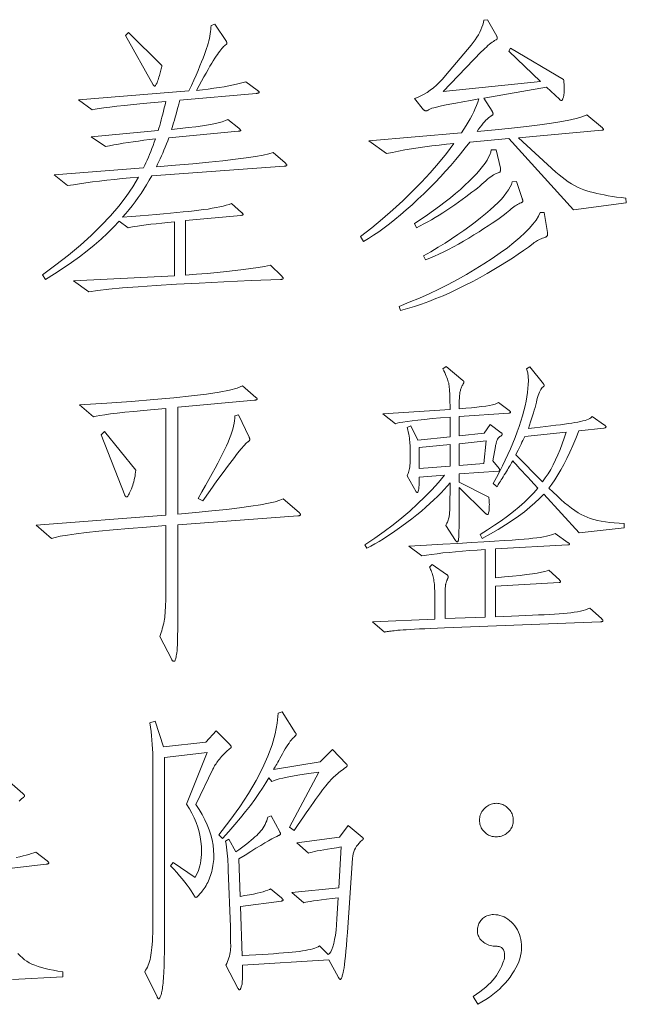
# Model space of a CAD drawing. Extents: x 0 to 1189, y 0 to 841.
# Tile 24 of 132: x 62 to 72, y 81 to 98. Entities that reach past the tile are written whole.
import ezdxf

# ---------------------------------------------------------------- set-up
doc = ezdxf.new("R2010")
doc.units = 0

msp = doc.modelspace()

# ---------------------------------------------------------------- linework, layer by layer
at = {"color": 7, "lineweight": 13}
for points in [[(66.589, 95.266), (66.595, 95.261), (66.6, 95.256), (66.605, 95.252), (66.609, 95.247), (66.613, 95.243), (66.616, 95.239), (66.618, 95.236), (66.619, 95.232), (66.62, 95.229), (66.621, 95.227), (66.62, 95.224), (66.619, 95.222), (66.616, 95.219), (66.613, 95.217), (66.609, 95.215), (66.604, 95.214), (66.597, 95.212), (66.59, 95.211), (66.582, 95.209), (66.573, 95.208), (64.298, 95.044), (64.254, 94.967), (64.209, 94.891), (64.162, 94.816), (64.114, 94.743), (64.064, 94.671), (64.013, 94.6), (63.961, 94.531), (63.908, 94.463), (63.853, 94.397), (63.796, 94.332), (63.951, 94.344), (64.099, 94.357), (64.239, 94.368), (64.373, 94.38), (64.499, 94.391), (64.618, 94.402), (64.73, 94.413), (64.835, 94.423), (64.933, 94.433), (65.024, 94.443), (65.109, 94.453), (65.189, 94.463), (65.265, 94.474), (65.336, 94.486), (65.403, 94.498), (65.466, 94.511), (65.524, 94.525), (65.577, 94.539), (65.626, 94.554), (65.67, 94.569), (65.839, 94.416), (65.845, 94.411), (65.851, 94.406), (65.856, 94.402), (65.86, 94.398), (65.863, 94.394), (65.866, 94.39), (65.868, 94.387), (65.87, 94.384), (65.871, 94.382), (65.871, 94.379), (65.871, 94.377), (65.869, 94.375), (65.867, 94.373), (65.864, 94.372), (65.86, 94.37), (65.856, 94.369), (65.85, 94.367), (65.844, 94.366), (65.837, 94.365), (65.829, 94.364), (64.879, 94.274), (64.879, 93.339), (65.069, 93.353), (65.249, 93.368), (65.42, 93.383), (65.58, 93.399), (65.731, 93.416), (65.872, 93.433), (66.003, 93.451), (66.124, 93.469), (66.235, 93.489), (66.336, 93.508), (66.526, 93.324), (66.532, 93.318), (66.537, 93.313), (66.542, 93.309), (66.546, 93.304), (66.549, 93.3), (66.552, 93.296), (66.554, 93.292), (66.556, 93.288), (66.557, 93.285), (66.557, 93.281), (66.557, 93.278), (66.555, 93.276), (66.553, 93.273), (66.55, 93.271), (66.545, 93.269), (66.54, 93.268), (66.534, 93.267), (66.527, 93.266), (66.519, 93.266), (66.51, 93.265), (66.005, 93.244), (65.538, 93.223), (65.111, 93.202), (64.723, 93.181), (64.374, 93.16), (64.065, 93.139), (63.794, 93.118), (63.562, 93.097), (63.369, 93.075), (63.216, 93.054), (62.952, 93.239), (64.689, 93.329), (64.689, 94.253), (64.576, 94.242), (64.471, 94.232), (64.373, 94.221), (64.282, 94.211), (64.199, 94.201), (64.123, 94.191), (64.054, 94.181), (63.993, 94.172), (63.938, 94.162), (63.891, 94.152), (63.738, 94.268), (63.641, 94.163), (63.537, 94.059), (63.427, 93.956), (63.31, 93.855), (63.187, 93.754), (63.057, 93.654), (62.92, 93.555), (62.777, 93.458), (62.627, 93.361), (62.471, 93.265), (62.419, 93.345), (62.651, 93.514), (62.868, 93.684), (63.071, 93.853), (63.258, 94.021), (63.431, 94.189), (63.589, 94.357), (63.732, 94.524), (63.86, 94.691), (63.973, 94.857), (64.071, 95.023), (63.928, 95.01), (63.789, 94.997), (63.655, 94.983), (63.526, 94.969), (63.402, 94.955), (63.282, 94.94), (63.167, 94.924), (63.057, 94.909), (62.952, 94.892), (62.851, 94.876), (62.619, 95.06), (64.155, 95.182), (64.176, 95.225), (64.197, 95.269), (64.218, 95.315), (64.239, 95.363), (64.26, 95.411), (64.28, 95.462), (64.301, 95.514), (64.321, 95.567), (64.341, 95.622), (64.361, 95.678), (64.26, 95.666), (64.163, 95.654), (64.069, 95.642), (63.978, 95.629), (63.89, 95.616), (63.806, 95.603), (63.725, 95.589), (63.647, 95.575), (63.572, 95.561), (63.501, 95.546), (63.258, 95.715), (64.409, 95.821), (64.421, 95.864), (64.434, 95.91), (64.447, 95.957), (64.46, 96.005), (64.473, 96.054), (64.487, 96.105), (64.5, 96.157), (64.513, 96.211), (64.527, 96.266), (64.541, 96.322), (64.338, 96.303), (64.152, 96.286), (63.983, 96.269), (63.831, 96.254), (63.696, 96.239), (63.578, 96.225), (63.476, 96.212), (63.392, 96.2), (63.324, 96.189), (63.274, 96.179), (63.041, 96.348), (64.937, 96.502), (64.981, 96.598), (65.021, 96.689), (65.059, 96.775), (65.094, 96.856), (65.126, 96.932), (65.155, 97.002), (65.181, 97.067), (65.204, 97.127), (65.223, 97.181), (65.24, 97.23), (65.255, 97.276), (65.268, 97.32), (65.279, 97.363), (65.289, 97.405), (65.298, 97.445), (65.304, 97.484), (65.31, 97.522), (65.314, 97.558), (65.316, 97.593), (65.317, 97.626), (65.38, 97.652), (65.581, 97.351), (65.583, 97.347), (65.584, 97.343), (65.586, 97.34), (65.587, 97.336), (65.589, 97.333), (65.59, 97.33), (65.59, 97.327), (65.591, 97.324), (65.591, 97.322), (65.591, 97.32), (65.591, 97.318), (65.591, 97.316), (65.59, 97.313), (65.589, 97.311), (65.587, 97.309), (65.586, 97.307), (65.583, 97.305), (65.581, 97.303), (65.578, 97.301), (65.575, 97.299), (65.562, 97.29), (65.548, 97.279), (65.533, 97.265), (65.518, 97.249), (65.501, 97.23), (65.483, 97.209), (65.465, 97.185), (65.445, 97.158), (65.425, 97.13), (65.404, 97.098), (65.381, 97.063), (65.356, 97.022), (65.328, 96.977), (65.298, 96.926), (65.266, 96.87), (65.231, 96.809), (65.194, 96.742), (65.155, 96.671), (65.113, 96.594), (65.069, 96.512), (65.171, 96.523), (65.27, 96.535), (65.364, 96.548), (65.455, 96.561), (65.541, 96.575), (65.624, 96.591), (65.702, 96.607), (65.776, 96.624), (65.847, 96.641), (65.913, 96.66), (66.109, 96.517), (66.116, 96.512), (66.122, 96.507), (66.127, 96.503), (66.132, 96.498), (66.136, 96.494), (66.14, 96.49), (66.142, 96.487), (66.144, 96.484), (66.145, 96.481), (66.146, 96.478), (66.145, 96.475), (66.143, 96.473), (66.141, 96.471), (66.137, 96.468), (66.132, 96.467), (66.127, 96.465), (66.12, 96.463), (66.112, 96.462), (66.103, 96.46), (66.093, 96.459), (64.778, 96.343), (64.762, 96.277), (64.746, 96.215), (64.73, 96.156), (64.715, 96.101), (64.7, 96.049), (64.686, 96), (64.673, 95.955), (64.66, 95.914), (64.648, 95.876), (64.636, 95.842), (64.787, 95.857), (64.926, 95.872), (65.054, 95.888), (65.169, 95.904), (65.272, 95.921), (65.363, 95.938), (65.442, 95.955), (65.509, 95.973), (65.564, 95.992), (65.607, 96.011), (65.792, 95.863), (65.799, 95.857), (65.805, 95.851), (65.811, 95.846), (65.816, 95.841), (65.82, 95.837), (65.823, 95.833), (65.825, 95.83), (65.827, 95.827), (65.828, 95.825), (65.829, 95.823), (65.828, 95.822), (65.827, 95.82), (65.825, 95.819), (65.821, 95.817), (65.817, 95.816), (65.812, 95.815), (65.806, 95.813), (65.798, 95.812), (65.79, 95.811), (65.781, 95.81), (64.594, 95.699), (64.572, 95.645), (64.551, 95.591), (64.53, 95.539), (64.508, 95.487), (64.487, 95.436), (64.465, 95.387), (64.443, 95.338), (64.421, 95.29), (64.399, 95.243), (64.377, 95.198), (64.706, 95.225), (65.006, 95.251), (65.278, 95.278), (65.522, 95.303), (65.736, 95.328), (65.923, 95.353), (66.081, 95.377), (66.21, 95.4), (66.311, 95.423), (66.383, 95.446)], [(72.454, 94.58), (71.546, 94.459), (70.432, 95.683), (69.762, 95.625), (69.684, 95.524), (69.604, 95.424), (69.522, 95.324), (69.437, 95.224), (69.349, 95.126), (69.259, 95.027), (69.166, 94.93), (69.071, 94.833), (68.973, 94.736), (68.872, 94.641), (68.771, 94.547), (68.672, 94.459), (68.574, 94.375), (68.478, 94.295), (68.383, 94.22), (68.29, 94.15), (68.199, 94.084), (68.109, 94.023), (68.021, 93.967), (67.935, 93.915), (67.888, 93.999), (68.079, 94.15), (68.263, 94.303), (68.44, 94.458), (68.611, 94.615), (68.775, 94.774), (68.932, 94.935), (69.082, 95.098), (69.226, 95.263), (69.362, 95.43), (69.492, 95.599), (69.363, 95.587), (69.237, 95.573), (69.113, 95.559), (68.992, 95.543), (68.875, 95.526), (68.76, 95.508), (68.648, 95.489), (68.54, 95.469), (68.434, 95.447), (68.331, 95.425), (68.03, 95.646), (69.619, 95.784), (69.661, 95.845), (69.7, 95.906), (69.737, 95.967), (69.771, 96.026), (69.803, 96.084), (69.831, 96.142), (69.858, 96.199), (69.881, 96.255), (69.902, 96.31), (69.92, 96.364), (69.774, 96.339), (69.642, 96.315), (69.524, 96.294), (69.42, 96.274), (69.33, 96.256), (69.254, 96.24), (69.192, 96.226), (69.145, 96.214), (69.111, 96.204), (69.091, 96.195), (69.079, 96.188), (69.068, 96.182), (69.057, 96.176), (69.048, 96.172), (69.039, 96.168), (69.031, 96.164), (69.025, 96.162), (69.019, 96.16), (69.014, 96.159), (69.009, 96.158), (69.006, 96.159), (69.002, 96.159), (68.998, 96.16), (68.994, 96.162), (68.99, 96.164), (68.986, 96.166), (68.982, 96.169), (68.978, 96.172), (68.974, 96.175), (68.97, 96.179), (68.811, 96.37), (68.867, 96.391), (68.922, 96.416), (68.977, 96.445), (69.031, 96.478), (69.085, 96.516), (69.138, 96.558), (69.19, 96.603), (69.242, 96.653), (69.294, 96.707), (69.345, 96.765), (69.788, 97.288), (69.824, 97.334), (69.856, 97.38), (69.885, 97.424), (69.911, 97.468), (69.935, 97.511), (69.955, 97.554), (69.972, 97.595), (69.986, 97.636), (69.997, 97.676), (70.005, 97.716), (70.068, 97.726), (70.226, 97.441), (70.228, 97.437), (70.23, 97.433), (70.232, 97.429), (70.233, 97.425), (70.234, 97.421), (70.235, 97.418), (70.236, 97.414), (70.236, 97.411), (70.237, 97.407), (70.237, 97.404), (70.237, 97.401), (70.236, 97.398), (70.234, 97.395), (70.233, 97.392), (70.23, 97.39), (70.227, 97.387), (70.224, 97.385), (70.22, 97.382), (70.215, 97.38), (70.21, 97.378), (70.191, 97.367), (70.17, 97.354), (70.148, 97.339), (70.125, 97.322), (70.101, 97.303), (70.075, 97.281), (70.049, 97.257), (70.021, 97.231), (69.992, 97.203), (69.962, 97.172), (69.308, 96.491), (70.981, 96.665), (70.437, 97.188), (70.464, 97.235), (71.377, 96.697), (71.379, 96.679), (71.381, 96.661), (71.382, 96.644), (71.384, 96.627), (71.385, 96.61), (71.386, 96.594), (71.387, 96.578), (71.387, 96.562), (71.388, 96.546), (71.388, 96.531), (71.387, 96.515), (71.387, 96.501), (71.386, 96.486), (71.385, 96.472), (71.384, 96.459), (71.382, 96.445), (71.38, 96.432), (71.378, 96.42), (71.375, 96.408), (71.372, 96.396), (71.369, 96.385), (71.365, 96.375), (71.362, 96.366), (71.359, 96.359), (71.356, 96.352), (71.353, 96.347), (71.35, 96.343), (71.346, 96.34), (71.343, 96.338), (71.34, 96.338), (71.337, 96.338), (71.334, 96.339), (71.33, 96.34), (71.327, 96.341), (71.323, 96.343), (71.319, 96.345), (71.315, 96.348), (71.311, 96.351), (71.307, 96.355), (71.303, 96.359), (71.081, 96.57), (70.005, 96.38), (70.147, 96.153), (70.15, 96.148), (70.153, 96.143), (70.155, 96.138), (70.157, 96.133), (70.159, 96.129), (70.16, 96.124), (70.161, 96.12), (70.162, 96.116), (70.163, 96.112), (70.163, 96.108), (70.163, 96.104), (70.161, 96.101), (70.16, 96.097), (70.157, 96.093), (70.154, 96.089), (70.15, 96.085), (70.145, 96.081), (70.139, 96.077), (70.133, 96.073), (70.126, 96.069), (70.106, 96.056), (70.086, 96.039), (70.065, 96.02), (70.042, 95.999), (70.019, 95.974), (69.995, 95.946), (69.97, 95.915), (69.943, 95.881), (69.916, 95.844), (69.888, 95.805), (70.199, 95.834), (70.482, 95.863), (70.739, 95.892), (70.968, 95.921), (71.17, 95.95), (71.345, 95.978), (71.493, 96.006), (71.613, 96.034), (71.707, 96.062), (71.773, 96.09), (72.042, 95.868), (72.046, 95.864), (72.05, 95.86), (72.053, 95.857), (72.056, 95.853), (72.058, 95.85), (72.06, 95.847), (72.061, 95.845), (72.062, 95.843), (72.063, 95.841), (72.063, 95.839), (72.063, 95.837), (72.062, 95.836), (72.061, 95.834), (72.058, 95.833), (72.055, 95.832), (72.052, 95.83), (72.048, 95.829), (72.043, 95.828), (72.038, 95.827), (72.032, 95.826), (70.601, 95.699), (71.245, 95.108), (71.298, 95.062), (71.351, 95.019), (71.404, 94.979), (71.457, 94.943), (71.51, 94.909), (71.563, 94.879), (71.616, 94.852), (71.669, 94.827), (71.722, 94.806), (71.776, 94.788), (71.83, 94.772), (71.888, 94.757), (71.948, 94.742), (72.01, 94.728), (72.076, 94.715), (72.144, 94.703), (72.215, 94.691), (72.288, 94.68), (72.365, 94.669), (72.443, 94.659)], [(64.472, 96.94), (64.469, 96.92), (64.465, 96.9), (64.46, 96.88), (64.455, 96.858), (64.45, 96.836), (64.444, 96.813), (64.437, 96.79), (64.43, 96.766), (64.422, 96.741), (64.414, 96.715), (64.406, 96.691), (64.398, 96.669), (64.39, 96.649), (64.383, 96.633), (64.376, 96.618), (64.369, 96.607), (64.363, 96.598), (64.357, 96.591), (64.351, 96.587), (64.345, 96.586), (64.343, 96.586), (64.341, 96.587), (64.339, 96.588), (64.337, 96.589), (64.335, 96.591), (64.333, 96.594), (64.331, 96.596), (64.329, 96.599), (64.326, 96.603), (64.324, 96.607), (63.844, 97.452), (63.897, 97.505)], [(70.29, 95.176), (70.292, 95.163), (70.293, 95.151), (70.293, 95.141), (70.291, 95.131), (70.288, 95.122), (70.284, 95.115), (70.278, 95.109), (70.271, 95.104), (70.263, 95.1), (70.253, 95.097), (70.235, 95.092), (70.216, 95.084), (70.195, 95.073), (70.173, 95.061), (70.149, 95.045), (70.124, 95.027), (70.097, 95.007), (70.069, 94.984), (70.039, 94.959), (70.007, 94.931), (69.973, 94.901), (69.936, 94.869), (69.894, 94.835), (69.85, 94.8), (69.801, 94.762), (69.749, 94.723), (69.694, 94.681), (69.635, 94.638), (69.572, 94.593), (69.506, 94.546), (69.438, 94.498), (69.37, 94.453), (69.303, 94.409), (69.237, 94.367), (69.171, 94.327), (69.106, 94.289), (69.041, 94.252), (68.976, 94.217), (68.912, 94.184), (68.848, 94.152), (68.811, 94.226), (68.926, 94.301), (69.037, 94.375), (69.142, 94.449), (69.243, 94.522), (69.34, 94.595), (69.432, 94.667), (69.519, 94.739), (69.602, 94.811), (69.68, 94.882), (69.754, 94.952), (69.822, 95.021), (69.883, 95.086), (69.937, 95.148), (69.985, 95.206), (70.026, 95.262), (70.061, 95.314), (70.088, 95.362), (70.109, 95.407), (70.124, 95.449), (70.131, 95.488), (70.216, 95.488)], [(70.664, 94.654), (70.666, 94.649), (70.668, 94.644), (70.67, 94.639), (70.671, 94.634), (70.672, 94.629), (70.673, 94.625), (70.674, 94.621), (70.675, 94.617), (70.675, 94.613), (70.675, 94.609), (70.675, 94.605), (70.674, 94.602), (70.672, 94.599), (70.67, 94.595), (70.667, 94.592), (70.664, 94.59), (70.659, 94.587), (70.655, 94.584), (70.649, 94.582), (70.643, 94.58), (70.625, 94.573), (70.606, 94.564), (70.586, 94.553), (70.565, 94.541), (70.544, 94.527), (70.521, 94.512), (70.498, 94.494), (70.474, 94.475), (70.45, 94.455), (70.424, 94.432), (70.395, 94.407), (70.359, 94.379), (70.317, 94.347), (70.268, 94.312), (70.212, 94.273), (70.15, 94.231), (70.081, 94.185), (70.006, 94.137), (69.924, 94.084), (69.836, 94.028), (69.745, 93.972), (69.655, 93.919), (69.568, 93.869), (69.482, 93.822), (69.397, 93.778), (69.315, 93.737), (69.234, 93.699), (69.155, 93.664), (69.077, 93.632), (69.002, 93.603), (68.97, 93.667), (69.097, 93.741), (69.22, 93.816), (69.338, 93.889), (69.452, 93.962), (69.56, 94.035), (69.664, 94.107), (69.764, 94.178), (69.858, 94.249), (69.948, 94.32), (70.034, 94.39), (70.113, 94.458), (70.184, 94.523), (70.249, 94.586), (70.306, 94.645), (70.355, 94.701), (70.397, 94.755), (70.431, 94.805), (70.458, 94.853), (70.478, 94.897), (70.49, 94.939), (70.564, 94.949)], [(71.097, 94.068), (71.098, 94.06), (71.099, 94.052), (71.099, 94.045), (71.099, 94.039), (71.099, 94.033), (71.099, 94.028), (71.098, 94.023), (71.097, 94.019), (71.096, 94.015), (71.095, 94.012), (71.093, 94.01), (71.091, 94.007), (71.088, 94.005), (71.085, 94.002), (71.082, 94), (71.078, 93.998), (71.075, 93.995), (71.07, 93.993), (71.065, 93.991), (71.06, 93.989), (71.037, 93.981), (71.015, 93.973), (70.993, 93.964), (70.972, 93.954), (70.951, 93.944), (70.93, 93.933), (70.911, 93.921), (70.891, 93.909), (70.873, 93.897), (70.854, 93.883), (70.773, 93.821), (70.686, 93.759), (70.595, 93.696), (70.498, 93.632), (70.396, 93.567), (70.29, 93.501), (70.179, 93.435), (70.062, 93.368), (69.941, 93.3), (69.814, 93.231), (69.686, 93.164), (69.559, 93.101), (69.432, 93.041), (69.307, 92.985), (69.182, 92.934), (69.059, 92.886), (68.936, 92.841), (68.814, 92.801), (68.694, 92.765), (68.574, 92.732), (68.548, 92.801), (68.724, 92.871), (68.897, 92.944), (69.066, 93.019), (69.232, 93.097), (69.394, 93.178), (69.553, 93.262), (69.707, 93.349), (69.858, 93.438), (70.006, 93.53), (70.15, 93.624), (70.286, 93.719), (70.41, 93.81), (70.522, 93.897), (70.622, 93.982), (70.71, 94.063), (70.786, 94.14), (70.85, 94.214), (70.902, 94.285), (70.942, 94.352), (70.971, 94.416), (71.044, 94.416)], [(70.443, 91.011), (70.447, 91.008), (70.45, 91.005), (70.453, 91.002), (70.456, 90.999), (70.459, 90.996), (70.46, 90.993), (70.462, 90.99), (70.463, 90.988), (70.464, 90.985), (70.464, 90.982), (70.464, 90.98), (70.463, 90.978), (70.461, 90.976), (70.46, 90.974), (70.457, 90.972), (70.454, 90.971), (70.451, 90.97), (70.447, 90.97), (70.442, 90.969), (70.437, 90.969), (69.582, 90.911), (69.582, 90.578), (70.01, 90.621), (70.115, 90.774), (70.305, 90.631), (70.308, 90.629), (70.311, 90.627), (70.314, 90.624), (70.316, 90.622), (70.317, 90.619), (70.319, 90.617), (70.32, 90.614), (70.321, 90.611), (70.321, 90.608), (70.321, 90.605), (70.321, 90.602), (70.32, 90.598), (70.318, 90.595), (70.316, 90.592), (70.313, 90.588), (70.31, 90.585), (70.306, 90.581), (70.301, 90.578), (70.296, 90.574), (70.29, 90.571), (70.283, 90.567), (70.277, 90.562), (70.272, 90.558), (70.266, 90.553), (70.261, 90.548), (70.256, 90.543), (70.252, 90.537), (70.247, 90.531), (70.243, 90.524), (70.239, 90.518), (70.236, 90.51), (70.232, 90.502), (70.229, 90.492), (70.225, 90.481), (70.222, 90.47), (70.218, 90.457), (70.215, 90.443), (70.212, 90.427), (70.208, 90.411), (70.205, 90.394), (70.158, 90.151), (70.268, 90.014), (70.27, 90.011), (70.272, 90.009), (70.274, 90.007), (70.275, 90.004), (70.276, 90.002), (70.277, 89.999), (70.278, 89.996), (70.279, 89.993), (70.279, 89.99), (70.279, 89.987), (70.279, 89.984), (70.278, 89.981), (70.277, 89.979), (70.276, 89.977), (70.274, 89.975), (70.271, 89.974), (70.269, 89.973), (70.266, 89.972), (70.262, 89.971), (70.258, 89.971), (69.582, 89.924), (69.582, 89.781), (70.089, 89.523), (70.091, 89.511), (70.093, 89.499), (70.094, 89.488), (70.096, 89.476), (70.097, 89.465), (70.098, 89.453), (70.099, 89.441), (70.099, 89.43), (70.099, 89.418), (70.1, 89.406), (70.099, 89.372), (70.098, 89.342), (70.097, 89.315), (70.094, 89.292), (70.092, 89.272), (70.088, 89.256), (70.084, 89.243), (70.079, 89.234), (70.074, 89.229), (70.068, 89.227), (70.065, 89.227), (70.062, 89.228), (70.058, 89.228), (70.055, 89.23), (70.052, 89.231), (70.049, 89.233), (70.046, 89.235), (70.043, 89.237), (70.039, 89.24), (70.036, 89.243), (69.582, 89.692), (69.582, 89.465), (69.582, 89.366), (69.582, 89.276), (69.581, 89.194), (69.581, 89.121), (69.58, 89.055), (69.579, 88.998), (69.578, 88.949), (69.577, 88.909), (69.576, 88.876), (69.574, 88.852), (69.573, 88.833), (69.571, 88.816), (69.569, 88.801), (69.567, 88.788), (69.564, 88.778), (69.562, 88.769), (69.559, 88.762), (69.557, 88.758), (69.554, 88.755), (69.551, 88.755), (69.547, 88.755), (69.544, 88.756), (69.541, 88.758), (69.538, 88.76), (69.535, 88.762), (69.532, 88.764), (69.528, 88.767), (69.525, 88.771), (69.522, 88.774), (69.519, 88.778), (69.35, 89.037), (69.36, 89.056), (69.369, 89.075), (69.378, 89.093), (69.385, 89.112), (69.392, 89.131), (69.398, 89.149), (69.403, 89.167), (69.407, 89.186), (69.411, 89.204), (69.413, 89.222), (69.415, 89.242), (69.417, 89.267), (69.419, 89.297), (69.42, 89.332), (69.421, 89.372), (69.422, 89.417), (69.423, 89.466), (69.423, 89.521), (69.424, 89.58), (69.424, 89.644), (69.424, 89.771), (69.376, 89.714), (69.325, 89.657), (69.269, 89.598), (69.21, 89.538), (69.146, 89.476), (69.078, 89.414), (69.006, 89.351), (68.931, 89.286), (68.851, 89.22), (68.767, 89.153), (68.681, 89.087), (68.598, 89.025), (68.516, 88.966), (68.436, 88.91), (68.358, 88.857), (68.282, 88.808), (68.207, 88.763), (68.134, 88.721), (68.063, 88.682), (67.993, 88.646), (67.962, 88.704), (68.13, 88.818), (68.292, 88.933), (68.446, 89.049), (68.593, 89.167), (68.734, 89.286), (68.867, 89.407), (68.993, 89.529), (69.112, 89.652), (69.224, 89.777), (69.329, 89.903), (68.896, 89.866), (68.896, 89.816), (68.894, 89.771), (68.893, 89.731), (68.89, 89.697), (68.887, 89.668), (68.883, 89.644), (68.878, 89.626), (68.872, 89.612), (68.866, 89.604), (68.859, 89.602), (68.858, 89.602), (68.857, 89.602), (68.855, 89.603), (68.854, 89.604), (68.852, 89.606), (68.851, 89.608), (68.849, 89.61), (68.847, 89.612), (68.845, 89.615), (68.843, 89.618), (68.685, 89.892), (68.695, 89.91), (68.704, 89.929), (68.712, 89.949), (68.719, 89.971), (68.724, 89.994), (68.729, 90.018), (68.733, 90.044), (68.735, 90.071), (68.737, 90.1), (68.738, 90.13), (68.738, 90.388), (68.737, 90.416), (68.736, 90.446), (68.733, 90.476), (68.73, 90.507), (68.726, 90.54), (68.72, 90.574), (68.714, 90.609), (68.707, 90.645), (68.699, 90.682), (68.69, 90.721), (68.748, 90.747), (68.87, 90.505), (69.424, 90.563), (69.424, 90.9), (69.263, 90.887), (69.118, 90.874), (68.987, 90.861), (68.871, 90.849), (68.771, 90.837), (68.685, 90.826), (68.613, 90.815), (68.557, 90.804), (68.516, 90.794), (68.489, 90.784), (68.268, 90.953), (69.424, 91.032), (69.424, 91.096), (69.423, 91.154), (69.422, 91.208), (69.421, 91.258), (69.419, 91.303), (69.417, 91.343), (69.415, 91.379), (69.412, 91.411), (69.409, 91.438), (69.405, 91.46), (69.401, 91.481), (69.395, 91.503), (69.388, 91.526), (69.38, 91.551), (69.37, 91.577), (69.359, 91.605), (69.347, 91.634), (69.334, 91.664), (69.319, 91.696), (69.302, 91.729), (69.36, 91.771), (69.646, 91.529), (69.649, 91.526), (69.651, 91.524), (69.654, 91.522), (69.656, 91.519), (69.657, 91.517), (69.659, 91.514), (69.66, 91.511), (69.661, 91.508), (69.661, 91.505), (69.661, 91.502), (69.661, 91.499), (69.661, 91.496), (69.66, 91.493), (69.66, 91.49), (69.659, 91.486), (69.658, 91.483), (69.656, 91.48), (69.655, 91.477), (69.653, 91.474), (69.651, 91.471), (69.643, 91.456), (69.635, 91.441), (69.628, 91.426), (69.622, 91.412), (69.616, 91.397), (69.611, 91.383), (69.606, 91.368), (69.602, 91.354), (69.598, 91.34), (69.595, 91.325), (69.593, 91.31), (69.591, 91.291), (69.589, 91.27), (69.587, 91.246), (69.586, 91.219), (69.584, 91.19), (69.583, 91.157), (69.583, 91.122), (69.582, 91.084), (69.582, 91.043), (69.693, 91.052), (69.793, 91.061), (69.885, 91.07), (69.967, 91.08), (70.039, 91.09), (70.102, 91.101), (70.155, 91.112), (70.199, 91.124), (70.233, 91.136), (70.258, 91.149)], [(72.417, 89), (71.646, 88.91), (71.034, 89.575), (70.963, 89.5), (70.884, 89.425), (70.797, 89.35), (70.703, 89.274), (70.601, 89.198), (70.492, 89.122), (70.375, 89.046), (70.25, 88.969), (70.118, 88.892), (69.978, 88.815), (69.941, 88.884), (70.069, 88.962), (70.19, 89.041), (70.305, 89.12), (70.414, 89.199), (70.517, 89.278), (70.613, 89.358), (70.702, 89.439), (70.786, 89.519), (70.863, 89.6), (70.934, 89.681), (70.872, 89.747), (70.815, 89.808), (70.762, 89.865), (70.712, 89.918), (70.667, 89.967), (70.626, 90.012), (70.588, 90.053), (70.555, 90.09), (70.526, 90.122), (70.501, 90.151), (70.491, 90.132), (70.48, 90.112), (70.468, 90.091), (70.455, 90.068), (70.441, 90.045), (70.426, 90.019), (70.41, 89.993), (70.393, 89.965), (70.375, 89.936), (70.356, 89.905), (70.337, 89.875), (70.319, 89.847), (70.303, 89.822), (70.289, 89.798), (70.276, 89.777), (70.264, 89.757), (70.254, 89.74), (70.245, 89.725), (70.238, 89.713), (70.232, 89.702), (70.163, 89.76), (70.22, 89.861), (70.274, 89.962), (70.325, 90.061), (70.374, 90.16), (70.42, 90.258), (70.464, 90.356), (70.505, 90.453), (70.543, 90.549), (70.579, 90.645), (70.612, 90.739), (70.642, 90.832), (70.669, 90.922), (70.692, 91.008), (70.713, 91.092), (70.73, 91.172), (70.745, 91.248), (70.756, 91.322), (70.764, 91.392), (70.768, 91.459), (70.77, 91.523), (70.77, 91.548), (70.769, 91.572), (70.767, 91.595), (70.765, 91.617), (70.762, 91.638), (70.759, 91.658), (70.754, 91.677), (70.75, 91.696), (70.744, 91.713), (70.738, 91.729), (70.796, 91.761), (71.029, 91.471), (71.032, 91.466), (71.034, 91.463), (71.037, 91.459), (71.039, 91.456), (71.041, 91.453), (71.042, 91.45), (71.043, 91.447), (71.044, 91.445), (71.044, 91.443), (71.044, 91.442), (71.044, 91.44), (71.044, 91.438), (71.043, 91.437), (71.042, 91.435), (71.041, 91.433), (71.039, 91.431), (71.037, 91.429), (71.034, 91.427), (71.032, 91.425), (71.029, 91.423), (71.018, 91.416), (71.007, 91.406), (70.997, 91.392), (70.986, 91.374), (70.975, 91.353), (70.963, 91.329), (70.952, 91.301), (70.941, 91.269), (70.929, 91.234), (70.918, 91.196), (70.908, 91.154), (70.897, 91.111), (70.885, 91.065), (70.871, 91.019), (70.857, 90.97), (70.842, 90.921), (70.825, 90.869), (70.808, 90.816), (70.79, 90.761), (70.77, 90.705), (70.876, 90.717), (70.976, 90.728), (71.071, 90.739), (71.159, 90.749), (71.242, 90.759), (71.32, 90.769), (71.392, 90.779), (71.458, 90.788), (71.518, 90.797), (71.572, 90.805), (71.622, 90.814), (71.667, 90.823), (71.708, 90.833), (71.744, 90.843), (71.776, 90.853), (71.803, 90.864), (71.826, 90.875), (71.844, 90.887), (71.858, 90.899), (71.868, 90.911), (72.079, 90.763), (72.084, 90.759), (72.089, 90.755), (72.093, 90.751), (72.096, 90.748), (72.099, 90.744), (72.101, 90.741), (72.103, 90.738), (72.105, 90.734), (72.105, 90.732), (72.106, 90.729), (72.105, 90.726), (72.104, 90.724), (72.102, 90.722), (72.1, 90.72), (72.096, 90.718), (72.092, 90.716), (72.087, 90.714), (72.082, 90.713), (72.076, 90.712), (72.069, 90.71), (71.636, 90.663), (71.584, 90.534), (71.532, 90.412), (71.481, 90.297), (71.43, 90.189), (71.378, 90.087), (71.327, 89.993), (71.276, 89.905), (71.225, 89.823), (71.174, 89.749), (71.124, 89.681), (71.194, 89.611), (71.263, 89.545), (71.329, 89.485), (71.393, 89.429), (71.454, 89.379), (71.514, 89.333), (71.571, 89.293), (71.625, 89.257), (71.678, 89.226), (71.728, 89.201), (71.779, 89.178), (71.834, 89.158), (71.893, 89.14), (71.956, 89.125), (72.023, 89.111), (72.094, 89.099), (72.169, 89.09), (72.248, 89.082), (72.33, 89.077), (72.417, 89.074)], [(66.832, 89.259), (66.836, 89.255), (66.839, 89.252), (66.843, 89.249), (66.845, 89.246), (66.848, 89.242), (66.85, 89.239), (66.851, 89.235), (66.852, 89.232), (66.853, 89.228), (66.853, 89.224), (66.853, 89.221), (66.851, 89.217), (66.849, 89.214), (66.846, 89.212), (66.842, 89.209), (66.838, 89.207), (66.832, 89.205), (66.826, 89.203), (66.819, 89.202), (66.811, 89.201), (64.747, 89.048), (64.747, 87.754), (64.746, 87.608), (64.746, 87.475), (64.745, 87.353), (64.744, 87.244), (64.742, 87.148), (64.74, 87.063), (64.738, 86.991), (64.735, 86.931), (64.732, 86.884), (64.728, 86.849), (64.724, 86.821), (64.72, 86.797), (64.716, 86.775), (64.712, 86.756), (64.708, 86.74), (64.703, 86.727), (64.698, 86.717), (64.693, 86.709), (64.688, 86.705), (64.683, 86.704), (64.678, 86.704), (64.673, 86.705), (64.668, 86.706), (64.664, 86.709), (64.66, 86.712), (64.655, 86.715), (64.651, 86.719), (64.648, 86.724), (64.644, 86.729), (64.641, 86.735), (64.435, 87.131), (64.447, 87.164), (64.459, 87.197), (64.469, 87.229), (64.479, 87.262), (64.488, 87.295), (64.496, 87.328), (64.503, 87.36), (64.509, 87.393), (64.515, 87.426), (64.52, 87.459), (64.524, 87.494), (64.527, 87.533), (64.53, 87.578), (64.533, 87.627), (64.535, 87.682), (64.537, 87.74), (64.539, 87.804), (64.54, 87.872), (64.541, 87.946), (64.541, 88.023), (64.541, 89.037), (64.208, 89.011), (63.905, 88.986), (63.632, 88.962), (63.39, 88.938), (63.179, 88.916), (62.998, 88.894), (62.847, 88.873), (62.726, 88.853), (62.636, 88.834), (62.577, 88.815), (62.313, 89.042), (64.541, 89.216), (64.541, 91.048), (64.339, 91.031), (64.155, 91.014), (63.987, 90.998), (63.837, 90.982), (63.704, 90.968), (63.588, 90.954), (63.489, 90.941), (63.407, 90.928), (63.342, 90.917), (63.295, 90.906), (63.057, 91.112), (63.525, 91.14), (63.952, 91.17), (64.336, 91.2), (64.679, 91.232), (64.98, 91.263), (65.24, 91.296), (65.457, 91.329), (65.633, 91.363), (65.768, 91.398), (65.86, 91.434), (66.087, 91.238), (66.091, 91.235), (66.095, 91.232), (66.098, 91.229), (66.101, 91.226), (66.103, 91.223), (66.105, 91.22), (66.107, 91.217), (66.108, 91.215), (66.108, 91.212), (66.109, 91.209), (66.108, 91.207), (66.107, 91.204), (66.104, 91.202), (66.101, 91.2), (66.097, 91.198), (66.091, 91.196), (66.085, 91.195), (66.078, 91.193), (66.07, 91.192), (66.061, 91.191), (64.747, 91.069), (64.747, 89.232), (65.053, 89.26), (65.331, 89.287), (65.581, 89.314), (65.804, 89.34), (65.999, 89.367), (66.166, 89.393), (66.306, 89.419), (66.417, 89.445), (66.501, 89.471), (66.557, 89.496)], [(65.971, 90.552), (65.973, 90.549), (65.975, 90.545), (65.977, 90.542), (65.978, 90.539), (65.979, 90.535), (65.98, 90.531), (65.981, 90.527), (65.981, 90.523), (65.982, 90.519), (65.982, 90.515), (65.982, 90.511), (65.981, 90.507), (65.979, 90.502), (65.977, 90.498), (65.974, 90.494), (65.97, 90.49), (65.966, 90.486), (65.962, 90.481), (65.956, 90.477), (65.95, 90.473), (65.923, 90.45), (65.884, 90.41), (65.834, 90.353), (65.773, 90.278), (65.701, 90.185), (65.618, 90.075), (65.523, 89.947), (65.418, 89.802), (65.302, 89.64), (65.174, 89.459), (65.095, 89.502), (65.161, 89.616), (65.223, 89.725), (65.281, 89.829), (65.335, 89.928), (65.385, 90.021), (65.432, 90.109), (65.475, 90.191), (65.514, 90.268), (65.549, 90.34), (65.581, 90.407), (65.609, 90.469), (65.634, 90.53), (65.656, 90.587), (65.674, 90.643), (65.69, 90.695), (65.703, 90.745), (65.713, 90.793), (65.719, 90.838), (65.723, 90.881), (65.723, 90.922), (65.787, 90.937)], [(64.023, 89.987), (64.02, 89.953), (64.015, 89.919), (64.01, 89.886), (64.004, 89.853), (63.997, 89.821), (63.989, 89.79), (63.981, 89.759), (63.971, 89.729), (63.961, 89.699), (63.949, 89.67), (63.938, 89.643), (63.928, 89.619), (63.918, 89.598), (63.909, 89.579), (63.9, 89.564), (63.892, 89.551), (63.885, 89.541), (63.879, 89.534), (63.873, 89.529), (63.868, 89.528), (63.863, 89.528), (63.859, 89.529), (63.855, 89.531), (63.851, 89.533), (63.847, 89.536), (63.844, 89.539), (63.841, 89.543), (63.838, 89.548), (63.836, 89.554), (63.833, 89.56), (63.427, 90.594), (63.485, 90.652)], [(71.419, 90.642), (70.707, 90.568), (70.697, 90.546), (70.685, 90.521), (70.673, 90.495), (70.659, 90.467), (70.645, 90.436), (70.629, 90.403), (70.612, 90.368), (70.593, 90.331), (70.574, 90.292), (70.554, 90.251), (71.013, 89.787), (71.062, 89.854), (71.108, 89.926), (71.154, 90.001), (71.197, 90.081), (71.238, 90.164), (71.278, 90.252), (71.316, 90.343), (71.352, 90.439), (71.387, 90.538)], [(69.424, 90.056), (69.424, 90.431), (68.896, 90.378), (68.896, 90.014)], [(70.047, 90.489), (69.582, 90.441), (69.582, 90.066), (70.005, 90.103)], [(72.026, 87.437), (72.031, 87.433), (72.036, 87.429), (72.04, 87.425), (72.043, 87.421), (72.046, 87.418), (72.049, 87.414), (72.05, 87.41), (72.052, 87.407), (72.053, 87.404), (72.053, 87.4), (72.052, 87.397), (72.051, 87.395), (72.049, 87.392), (72.046, 87.39), (72.042, 87.389), (72.038, 87.387), (72.032, 87.386), (72.026, 87.385), (72.019, 87.385), (72.011, 87.385), (69.329, 87.279), (69.208, 87.274), (69.096, 87.269), (68.993, 87.264), (68.899, 87.26), (68.815, 87.255), (68.739, 87.251), (68.673, 87.247), (68.616, 87.244), (68.568, 87.24), (68.529, 87.237), (68.496, 87.234), (68.465, 87.23), (68.436, 87.227), (68.41, 87.224), (68.386, 87.221), (68.364, 87.218), (68.344, 87.215), (68.327, 87.211), (68.312, 87.208), (68.299, 87.205), (68.094, 87.385), (69.165, 87.427), (69.165, 87.733), (69.165, 87.783), (69.164, 87.831), (69.163, 87.875), (69.162, 87.917), (69.16, 87.956), (69.158, 87.992), (69.155, 88.025), (69.152, 88.056), (69.148, 88.083), (69.144, 88.108), (69.14, 88.131), (69.134, 88.154), (69.129, 88.176), (69.122, 88.198), (69.115, 88.22), (69.107, 88.242), (69.099, 88.263), (69.09, 88.284), (69.08, 88.304), (69.07, 88.324), (69.118, 88.367), (69.366, 88.198), (69.371, 88.193), (69.375, 88.189), (69.379, 88.185), (69.383, 88.181), (69.386, 88.176), (69.388, 88.172), (69.39, 88.168), (69.391, 88.164), (69.392, 88.16), (69.392, 88.155), (69.392, 88.151), (69.391, 88.146), (69.39, 88.141), (69.389, 88.136), (69.388, 88.131), (69.386, 88.125), (69.383, 88.119), (69.38, 88.113), (69.377, 88.107), (69.374, 88.1), (69.37, 88.093), (69.367, 88.085), (69.364, 88.077), (69.361, 88.069), (69.358, 88.06), (69.355, 88.051), (69.353, 88.042), (69.351, 88.032), (69.349, 88.021), (69.347, 88.01), (69.346, 87.998), (69.344, 87.983), (69.343, 87.965), (69.342, 87.944), (69.341, 87.921), (69.341, 87.895), (69.34, 87.867), (69.34, 87.835), (69.339, 87.801), (69.339, 87.765), (69.339, 87.437), (70.026, 87.464), (70.026, 88.625), (69.89, 88.616), (69.761, 88.607), (69.637, 88.597), (69.52, 88.587), (69.408, 88.576), (69.302, 88.565), (69.202, 88.553), (69.108, 88.541), (69.02, 88.528), (68.938, 88.514), (68.716, 88.683), (69.021, 88.7), (69.303, 88.715), (69.56, 88.729), (69.794, 88.743), (70.004, 88.755), (70.19, 88.767), (70.353, 88.777), (70.492, 88.786), (70.607, 88.795), (70.699, 88.802), (70.776, 88.809), (70.847, 88.817), (70.914, 88.825), (70.975, 88.834), (71.031, 88.844), (71.081, 88.854), (71.126, 88.864), (71.166, 88.876), (71.2, 88.887), (71.229, 88.9), (71.456, 88.741), (71.46, 88.739), (71.464, 88.737), (71.467, 88.735), (71.47, 88.732), (71.472, 88.73), (71.474, 88.728), (71.475, 88.725), (71.477, 88.723), (71.477, 88.72), (71.477, 88.718), (71.477, 88.715), (71.476, 88.713), (71.475, 88.711), (71.472, 88.709), (71.469, 88.708), (71.466, 88.706), (71.462, 88.706), (71.457, 88.705), (71.452, 88.705), (71.446, 88.704), (70.205, 88.636), (70.205, 88.14), (70.36, 88.153), (70.5, 88.167), (70.627, 88.18), (70.74, 88.194), (70.839, 88.207), (70.924, 88.22), (70.994, 88.233), (71.051, 88.246), (71.095, 88.259), (71.124, 88.271), (71.303, 88.103), (71.307, 88.098), (71.311, 88.095), (71.314, 88.091), (71.317, 88.087), (71.319, 88.084), (71.321, 88.081), (71.322, 88.078), (71.323, 88.076), (71.324, 88.073), (71.324, 88.071), (71.324, 88.069), (71.323, 88.067), (71.322, 88.066), (71.32, 88.064), (71.318, 88.063), (71.315, 88.062), (71.311, 88.061), (71.307, 88.061), (71.303, 88.06), (71.298, 88.06), (70.205, 87.997), (70.205, 87.469), (70.346, 87.474), (70.48, 87.48), (70.607, 87.485), (70.727, 87.49), (70.84, 87.495), (70.946, 87.5), (71.044, 87.505), (71.136, 87.51), (71.22, 87.514), (71.298, 87.519), (71.37, 87.524), (71.437, 87.531), (71.501, 87.538), (71.56, 87.546), (71.615, 87.556), (71.665, 87.566), (71.712, 87.577), (71.754, 87.589), (71.792, 87.603), (71.826, 87.617)], [(67.407, 85.189), (67.64, 84.946), (67.643, 84.943), (67.645, 84.939), (67.648, 84.936), (67.65, 84.933), (67.651, 84.93), (67.653, 84.927), (67.654, 84.924), (67.655, 84.92), (67.655, 84.917), (67.655, 84.914), (67.655, 84.911), (67.655, 84.908), (67.654, 84.905), (67.653, 84.902), (67.651, 84.9), (67.65, 84.897), (67.648, 84.894), (67.645, 84.892), (67.643, 84.89), (67.64, 84.888), (67.612, 84.868), (67.585, 84.848), (67.559, 84.829), (67.535, 84.81), (67.512, 84.792), (67.489, 84.774), (67.468, 84.756), (67.449, 84.739), (67.43, 84.722), (67.413, 84.706), (67.395, 84.688), (67.376, 84.668), (67.356, 84.645), (67.334, 84.621), (67.312, 84.593), (67.287, 84.564), (67.262, 84.531), (67.235, 84.497), (67.207, 84.46), (67.178, 84.42), (67.146, 84.378), (67.112, 84.331), (67.076, 84.279), (67.037, 84.224), (66.995, 84.164), (66.951, 84.1), (66.904, 84.031), (66.854, 83.958), (66.802, 83.881), (66.747, 83.8), (66.668, 83.858), (67.17, 84.798), (67.039, 84.78), (66.919, 84.763), (66.811, 84.746), (66.714, 84.729), (66.627, 84.713), (66.552, 84.698), (66.488, 84.683), (66.435, 84.668), (66.393, 84.653), (66.362, 84.64), (66.309, 84.703), (66.259, 84.616), (66.203, 84.526), (66.14, 84.431), (66.07, 84.333), (65.994, 84.23), (65.911, 84.124), (65.821, 84.013), (65.725, 83.899), (65.622, 83.78), (65.512, 83.658), (65.449, 83.721), (65.639, 83.967), (65.809, 84.205), (65.959, 84.435), (66.091, 84.656), (66.202, 84.869), (66.294, 85.074), (66.367, 85.271), (66.42, 85.459), (66.454, 85.639), (66.468, 85.811), (66.541, 85.838), (66.763, 85.484), (66.766, 85.48), (66.769, 85.476), (66.771, 85.472), (66.773, 85.469), (66.775, 85.465), (66.777, 85.462), (66.778, 85.458), (66.778, 85.455), (66.779, 85.453), (66.779, 85.45), (66.779, 85.447), (66.778, 85.444), (66.777, 85.441), (66.776, 85.438), (66.774, 85.435), (66.771, 85.431), (66.769, 85.427), (66.766, 85.424), (66.762, 85.42), (66.758, 85.416), (66.739, 85.398), (66.719, 85.378), (66.699, 85.355), (66.678, 85.33), (66.657, 85.301), (66.635, 85.27), (66.613, 85.236), (66.591, 85.199), (66.568, 85.16), (66.544, 85.117), (66.521, 85.075), (66.5, 85.036), (66.48, 85.001), (66.462, 84.969), (66.446, 84.94), (66.431, 84.914), (66.418, 84.892), (66.406, 84.873), (66.397, 84.858), (66.388, 84.845), (67.191, 84.977)], [(65.406, 85.511), (65.644, 85.268), (65.648, 85.264), (65.652, 85.26), (65.655, 85.256), (65.658, 85.252), (65.66, 85.249), (65.662, 85.245), (65.663, 85.242), (65.664, 85.239), (65.665, 85.236), (65.665, 85.233), (65.665, 85.231), (65.665, 85.228), (65.664, 85.226), (65.663, 85.223), (65.661, 85.221), (65.659, 85.219), (65.657, 85.216), (65.655, 85.214), (65.652, 85.212), (65.649, 85.21), (65.632, 85.198), (65.615, 85.185), (65.598, 85.171), (65.581, 85.156), (65.564, 85.14), (65.547, 85.123), (65.53, 85.105), (65.512, 85.086), (65.495, 85.067), (65.478, 85.046), (65.461, 85.025), (65.445, 85.004), (65.43, 84.984), (65.415, 84.964), (65.402, 84.944), (65.389, 84.925), (65.378, 84.906), (65.367, 84.887), (65.357, 84.869), (65.348, 84.851), (65.053, 84.244), (65.112, 84.157), (65.165, 84.07), (65.212, 83.983), (65.252, 83.896), (65.286, 83.809), (65.314, 83.722), (65.336, 83.635), (65.352, 83.548), (65.361, 83.46), (65.364, 83.373), (65.364, 83.336), (65.362, 83.3), (65.359, 83.264), (65.355, 83.229), (65.35, 83.194), (65.344, 83.159), (65.337, 83.126), (65.329, 83.092), (65.319, 83.059), (65.309, 83.027), (65.297, 82.995), (65.285, 82.964), (65.273, 82.935), (65.259, 82.906), (65.245, 82.879), (65.231, 82.853), (65.216, 82.827), (65.2, 82.803), (65.183, 82.78), (65.166, 82.758), (65.15, 82.737), (65.134, 82.719), (65.12, 82.702), (65.108, 82.688), (65.096, 82.676), (65.086, 82.667), (65.078, 82.659), (65.071, 82.654), (65.065, 82.65), (65.061, 82.649), (65.057, 82.65), (65.054, 82.65), (65.05, 82.651), (65.047, 82.653), (65.044, 82.655), (65.041, 82.657), (65.039, 82.66), (65.036, 82.663), (65.034, 82.666), (65.032, 82.67), (65.005, 82.716), (64.975, 82.762), (64.941, 82.811), (64.905, 82.86), (64.865, 82.912), (64.823, 82.965), (64.777, 83.02), (64.728, 83.076), (64.675, 83.134), (64.62, 83.193), (64.667, 83.251), (65.042, 82.992), (65.063, 83.029), (65.082, 83.068), (65.099, 83.108), (65.113, 83.15), (65.125, 83.193), (65.135, 83.238), (65.143, 83.285), (65.149, 83.334), (65.152, 83.384), (65.153, 83.436), (65.151, 83.522), (65.143, 83.607), (65.13, 83.691), (65.112, 83.774), (65.088, 83.856), (65.06, 83.936), (65.026, 84.016), (64.988, 84.095), (64.944, 84.172), (64.894, 84.249), (65.248, 85.136), (64.514, 85.051), (64.514, 81.826), (64.514, 81.754), (64.514, 81.685), (64.513, 81.619), (64.512, 81.557), (64.51, 81.498), (64.509, 81.442), (64.507, 81.39), (64.504, 81.341), (64.501, 81.295), (64.498, 81.253), (64.495, 81.214), (64.492, 81.177), (64.488, 81.143), (64.485, 81.112), (64.481, 81.083), (64.477, 81.057), (64.472, 81.033), (64.468, 81.012), (64.464, 80.994), (64.459, 80.979), (64.454, 80.965), (64.45, 80.953), (64.445, 80.942), (64.441, 80.933), (64.437, 80.925), (64.433, 80.919), (64.43, 80.914), (64.426, 80.91), (64.423, 80.908), (64.419, 80.907), (64.416, 80.908), (64.413, 80.909), (64.41, 80.91), (64.407, 80.912), (64.403, 80.915), (64.4, 80.919), (64.397, 80.923), (64.394, 80.928), (64.391, 80.933), (64.388, 80.939), (64.176, 81.372), (64.193, 81.397), (64.208, 81.424), (64.222, 81.452), (64.235, 81.482), (64.247, 81.514), (64.258, 81.547), (64.268, 81.582), (64.276, 81.618), (64.284, 81.657), (64.29, 81.696), (64.295, 81.74), (64.3, 81.788), (64.305, 81.841), (64.309, 81.9), (64.312, 81.964), (64.314, 82.033), (64.316, 82.106), (64.318, 82.186), (64.319, 82.27), (64.319, 82.359), (64.319, 84.898), (64.318, 84.975), (64.317, 85.051), (64.314, 85.128), (64.311, 85.203), (64.306, 85.278), (64.3, 85.353), (64.293, 85.427), (64.285, 85.501), (64.276, 85.575), (64.266, 85.648), (64.356, 85.674), (64.498, 85.236), (65.227, 85.315)], [(70.221, 84.265), (70.244, 84.264), (70.266, 84.261), (70.288, 84.257), (70.309, 84.251), (70.33, 84.243), (70.35, 84.233), (70.369, 84.222), (70.388, 84.209), (70.406, 84.194), (70.424, 84.178), (70.441, 84.16), (70.456, 84.141), (70.469, 84.122), (70.48, 84.103), (70.49, 84.083), (70.497, 84.062), (70.503, 84.04), (70.508, 84.018), (70.51, 83.995), (70.511, 83.972), (70.51, 83.948), (70.508, 83.926), (70.503, 83.904), (70.497, 83.883), (70.49, 83.862), (70.48, 83.842), (70.469, 83.824), (70.456, 83.805), (70.441, 83.788), (70.424, 83.771), (70.406, 83.756), (70.388, 83.742), (70.369, 83.729), (70.349, 83.719), (70.329, 83.71), (70.308, 83.702), (70.287, 83.697), (70.265, 83.693), (70.242, 83.69), (70.218, 83.689), (70.195, 83.69), (70.172, 83.693), (70.15, 83.697), (70.129, 83.703), (70.108, 83.71), (70.088, 83.72), (70.069, 83.731), (70.05, 83.743), (70.032, 83.758), (70.015, 83.774), (69.999, 83.791), (69.985, 83.809), (69.972, 83.827), (69.961, 83.846), (69.952, 83.866), (69.944, 83.887), (69.938, 83.908), (69.934, 83.929), (69.931, 83.951), (69.931, 83.974), (69.931, 83.997), (69.934, 84.02), (69.938, 84.041), (69.945, 84.063), (69.952, 84.083), (69.962, 84.103), (69.973, 84.123), (69.986, 84.142), (70.001, 84.16), (70.018, 84.178), (70.035, 84.194), (70.054, 84.209), (70.073, 84.222), (70.092, 84.233), (70.112, 84.243), (70.133, 84.251), (70.154, 84.257), (70.176, 84.261), (70.198, 84.264)], [(67.671, 83.885), (67.914, 83.684), (67.918, 83.681), (67.922, 83.678), (67.925, 83.675), (67.928, 83.672), (67.93, 83.669), (67.932, 83.667), (67.933, 83.664), (67.934, 83.662), (67.935, 83.66), (67.935, 83.658), (67.935, 83.655), (67.934, 83.653), (67.933, 83.651), (67.932, 83.648), (67.93, 83.646), (67.928, 83.643), (67.925, 83.64), (67.922, 83.637), (67.918, 83.634), (67.914, 83.631), (67.886, 83.607), (67.86, 83.582), (67.837, 83.554), (67.817, 83.526), (67.799, 83.495), (67.784, 83.463), (67.772, 83.43), (67.762, 83.395), (67.755, 83.358), (67.75, 83.32), (67.661, 82.048), (67.651, 81.929), (67.642, 81.821), (67.634, 81.724), (67.626, 81.637), (67.618, 81.561), (67.61, 81.494), (67.603, 81.439), (67.596, 81.394), (67.59, 81.359), (67.584, 81.335), (67.578, 81.317), (67.573, 81.301), (67.568, 81.286), (67.563, 81.274), (67.558, 81.264), (67.554, 81.255), (67.55, 81.248), (67.546, 81.244), (67.543, 81.241), (67.539, 81.24), (67.536, 81.24), (67.533, 81.241), (67.53, 81.243), (67.527, 81.245), (67.523, 81.248), (67.52, 81.251), (67.517, 81.255), (67.514, 81.26), (67.511, 81.265), (67.508, 81.271), (67.344, 81.578), (65.855, 81.483), (65.857, 81.433), (65.858, 81.386), (65.859, 81.343), (65.859, 81.304), (65.858, 81.268), (65.856, 81.236), (65.854, 81.207), (65.852, 81.182), (65.849, 81.16), (65.845, 81.142), (65.84, 81.127), (65.836, 81.113), (65.832, 81.1), (65.829, 81.09), (65.825, 81.081), (65.821, 81.073), (65.818, 81.068), (65.814, 81.064), (65.811, 81.061), (65.808, 81.06), (65.805, 81.061), (65.801, 81.062), (65.798, 81.063), (65.795, 81.065), (65.792, 81.068), (65.789, 81.072), (65.786, 81.076), (65.782, 81.081), (65.779, 81.086), (65.776, 81.092), (65.57, 81.483), (65.586, 81.514), (65.601, 81.546), (65.613, 81.578), (65.624, 81.609), (65.633, 81.641), (65.641, 81.673), (65.647, 81.704), (65.651, 81.736), (65.654, 81.768), (65.655, 81.799), (65.655, 81.831), (65.654, 81.864), (65.654, 81.897), (65.654, 81.93), (65.653, 81.964), (65.653, 81.999), (65.652, 82.034), (65.651, 82.07), (65.65, 82.106), (65.649, 82.143), (65.612, 83.119), (65.612, 83.165), (65.61, 83.212), (65.608, 83.259), (65.605, 83.308), (65.6, 83.357), (65.595, 83.407), (65.589, 83.458), (65.582, 83.509), (65.574, 83.562), (65.565, 83.615), (65.623, 83.647), (65.744, 83.431), (65.795, 83.467), (65.842, 83.502), (65.887, 83.536), (65.93, 83.569), (65.969, 83.6), (66.006, 83.63), (66.041, 83.66), (66.072, 83.687), (66.101, 83.714), (66.127, 83.739), (66.151, 83.765), (66.173, 83.791), (66.194, 83.817), (66.213, 83.845), (66.231, 83.873), (66.246, 83.903), (66.261, 83.933), (66.273, 83.963), (66.284, 83.995), (66.293, 84.027), (66.351, 84.048), (66.499, 83.774), (66.501, 83.77), (66.503, 83.766), (66.505, 83.762), (66.506, 83.758), (66.507, 83.755), (66.508, 83.751), (66.509, 83.748), (66.509, 83.745), (66.51, 83.742), (66.51, 83.739), (66.509, 83.737), (66.509, 83.734), (66.507, 83.731), (66.505, 83.728), (66.502, 83.726), (66.498, 83.723), (66.494, 83.72), (66.49, 83.717), (66.484, 83.714), (66.478, 83.71), (66.448, 83.697), (66.409, 83.677), (66.361, 83.652), (66.306, 83.621), (66.242, 83.584), (66.17, 83.541), (66.089, 83.492), (66, 83.437), (65.903, 83.376), (65.797, 83.309), (65.818, 82.665), (65.9, 82.679), (65.976, 82.692), (66.045, 82.706), (66.107, 82.719), (66.163, 82.732), (66.212, 82.746), (66.254, 82.759), (66.29, 82.772), (66.319, 82.784), (66.341, 82.797), (66.526, 82.639), (66.532, 82.634), (66.537, 82.629), (66.542, 82.624), (66.546, 82.62), (66.549, 82.616), (66.552, 82.613), (66.554, 82.61), (66.556, 82.607), (66.557, 82.604), (66.557, 82.602), (66.557, 82.6), (66.556, 82.598), (66.554, 82.596), (66.552, 82.594), (66.549, 82.593), (66.546, 82.591), (66.542, 82.59), (66.537, 82.588), (66.532, 82.587), (66.526, 82.586), (65.824, 82.491), (65.85, 81.646), (65.971, 81.654), (66.086, 81.661), (66.195, 81.668), (66.297, 81.675), (66.392, 81.682), (66.482, 81.689), (66.564, 81.695), (66.641, 81.702), (66.71, 81.709), (66.774, 81.715), (66.832, 81.722), (66.886, 81.729), (66.937, 81.737), (66.983, 81.746), (67.026, 81.756), (67.065, 81.766), (67.099, 81.777), (67.13, 81.789), (67.157, 81.802), (67.18, 81.815), (67.328, 81.667), (67.351, 81.687), (67.373, 81.716), (67.393, 81.754), (67.411, 81.801), (67.427, 81.857), (67.441, 81.923), (67.454, 81.999), (67.465, 82.083), (67.474, 82.177), (67.481, 82.28), (67.502, 82.644), (67.397, 82.631), (67.301, 82.618), (67.216, 82.607), (67.142, 82.597), (67.077, 82.587), (67.023, 82.579), (66.98, 82.571), (66.946, 82.565), (66.924, 82.559), (66.911, 82.554), (66.705, 82.734), (67.513, 82.813), (67.555, 83.515), (67.471, 83.503), (67.392, 83.491), (67.32, 83.479), (67.254, 83.468), (67.195, 83.457), (67.141, 83.447), (67.094, 83.437), (67.053, 83.427), (67.019, 83.418), (66.99, 83.41), (66.79, 83.584), (67.523, 83.684)], [(69.82, 80.944), (69.88, 80.984), (69.937, 81.025), (69.989, 81.065), (70.038, 81.105), (70.082, 81.145), (70.123, 81.186), (70.16, 81.226), (70.193, 81.267), (70.222, 81.307), (70.247, 81.348), (70.269, 81.388), (70.289, 81.425), (70.307, 81.46), (70.322, 81.493), (70.334, 81.524), (70.345, 81.552), (70.353, 81.578), (70.359, 81.602), (70.362, 81.624), (70.363, 81.644), (70.363, 81.662), (70.362, 81.678), (70.36, 81.694), (70.357, 81.709), (70.354, 81.722), (70.349, 81.735), (70.344, 81.746), (70.338, 81.756), (70.331, 81.765), (70.324, 81.773), (70.316, 81.78), (70.307, 81.786), (70.298, 81.792), (70.288, 81.797), (70.278, 81.801), (70.268, 81.804), (70.257, 81.807), (70.245, 81.808), (70.233, 81.81), (70.221, 81.81), (70.193, 81.811), (70.166, 81.813), (70.14, 81.817), (70.115, 81.823), (70.091, 81.83), (70.068, 81.838), (70.046, 81.849), (70.025, 81.861), (70.005, 81.874), (69.986, 81.889), (69.968, 81.905), (69.953, 81.922), (69.939, 81.939), (69.927, 81.957), (69.917, 81.976), (69.908, 81.995), (69.902, 82.014), (69.897, 82.034), (69.895, 82.055), (69.894, 82.077), (69.894, 82.098), (69.897, 82.119), (69.9, 82.139), (69.905, 82.159), (69.912, 82.179), (69.92, 82.198), (69.93, 82.216), (69.941, 82.234), (69.954, 82.252), (69.968, 82.269), (69.983, 82.285), (69.999, 82.3), (70.017, 82.312), (70.036, 82.323), (70.056, 82.333), (70.077, 82.34), (70.1, 82.346), (70.123, 82.35), (70.148, 82.353), (70.173, 82.354), (70.211, 82.352), (70.248, 82.347), (70.283, 82.339), (70.318, 82.328), (70.352, 82.313), (70.385, 82.296), (70.418, 82.275), (70.449, 82.251), (70.479, 82.223), (70.509, 82.193), (70.536, 82.16), (70.561, 82.125), (70.583, 82.089), (70.602, 82.051), (70.618, 82.012), (70.631, 81.971), (70.641, 81.928), (70.648, 81.884), (70.652, 81.839), (70.654, 81.791), (70.652, 81.743), (70.646, 81.694), (70.636, 81.645), (70.622, 81.594), (70.604, 81.543), (70.583, 81.492), (70.557, 81.44), (70.527, 81.387), (70.493, 81.333), (70.456, 81.279), (70.415, 81.226), (70.37, 81.174), (70.323, 81.123), (70.273, 81.074), (70.219, 81.027), (70.162, 80.981), (70.102, 80.936), (70.039, 80.893), (69.973, 80.852), (69.904, 80.812)]]:
    msp.add_lwpolyline(points, close=True, dxfattribs=at)
for points in [[(61.854, 84.634), (62.081, 84.434), (62.087, 84.428), (62.092, 84.424), (62.097, 84.419), (62.101, 84.415), (62.104, 84.411), (62.107, 84.407), (62.11, 84.403), (62.111, 84.4), (62.112, 84.397), (62.112, 84.394), (62.112, 84.391), (62.112, 84.389), (62.11, 84.386), (62.109, 84.383), (62.107, 84.38), (62.105, 84.377), (62.102, 84.374), (62.099, 84.371), (62.095, 84.368), (62.091, 84.365), (62.065, 84.347), (62.04, 84.326), (62.017, 84.302)], [(61.968, 83.334), (62.028, 83.347), (62.085, 83.361), (62.137, 83.374), (62.186, 83.387), (62.23, 83.4), (62.271, 83.413), (62.308, 83.425), (62.498, 83.278), (62.504, 83.272), (62.509, 83.267), (62.514, 83.263), (62.518, 83.259), (62.521, 83.254), (62.524, 83.251), (62.527, 83.247), (62.528, 83.244), (62.529, 83.241), (62.529, 83.238), (62.529, 83.235), (62.528, 83.233), (62.525, 83.231), (62.522, 83.229), (62.518, 83.227), (62.512, 83.225), (62.506, 83.223), (62.499, 83.222), (62.491, 83.221), (62.482, 83.219), (61.157, 83.066)], [(61.996, 81.683), (62.035, 81.644), (62.074, 81.61), (62.113, 81.579), (62.152, 81.551), (62.193, 81.527), (62.238, 81.504), (62.288, 81.482), (62.343, 81.462), (62.402, 81.443), (62.466, 81.426), (62.534, 81.41), (62.607, 81.396), (62.685, 81.383), (62.767, 81.372), (62.767, 81.287), (61.906, 81.24)]]:
    msp.add_lwpolyline(points, dxfattribs=at)

doc.saveas('drawing.dxf')
